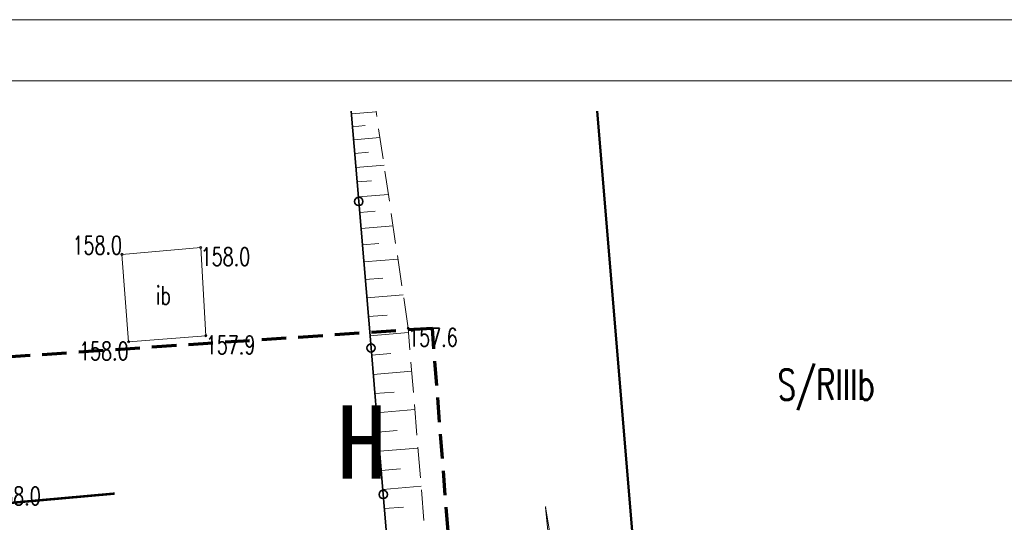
# Model space of a CAD drawing. Header units: metres. Extents: x 7493319 to 7493540, y 5986548 to 5986696.
# Tile 28 of 30: x 7493399 to 7493439, y 5986676 to 5986696. Entities that reach past the tile are written whole.
import ezdxf
from ezdxf.enums import TextEntityAlignment as Align

# ---------------------------------------------------------------- set-up
doc = ezdxf.new("R2010")
doc.units = ezdxf.units.M
doc.header["$MEASUREMENT"] = 0
for name, pattern in [('1', [0]), ('1_1', [0]), ('1_OTDI', [0]), ('1_OTRK', [1.75, 1.25, -0.5]), ('1_OTRKG', [1.75, 1.25, -0.5]), ('2', [1.5, 1, -0.5]), ('GDE', [0]), ('HIDDEN2', [4.7625, 3.175, -1.5875])]:
    doc.linetypes.add(name, pattern=pattern)
doc.layers.get('0').update_dxf_attribs({"color": 250, "linetype": 'CONTINUOUS', "lineweight": 100})
for name, color, linetype, lineweight in [('_k_opis', 1, 'CONTINUOUS', 13), ('_k_tabela', 7, 'CONTINUOUS', 13), ('_k_widok', 7, 'CONTINUOUS', 18), ('_k_zarys', 7, 'HIDDEN2', 20), ('_k_ściany', 7, 'CONTINUOUS', 35), ('DZIALKI_L_1', 2, '1', 50), ('EDZPD_L_0', 7, '1', 18), ('EKLTK_T_0', 3, 'CONTINUOUS', 25), ('OTD_E_T_7', 7, 'CONTINUOUS', 0), ('OTD_L_14', 7, '1_OTDI', 18), ('OTO_L_0', 7, 'CONTINUOUS', 35), ('OTR_L_1', 7, '1_OTRK', 18), ('OTR_T_1', 7, 'CONTINUOUS', 18)]:
    doc.layers.add(name, color=color, linetype=linetype, lineweight=lineweight)
doc.layers.add('ZASIEG_L_0', color=7, linetype='2', lineweight=70, true_color=0x2cd341)
doc.styles.add('GENERATED_STYLE_1', font='msgothic.ttc')
doc.styles.get("Standard").update_dxf_attribs({"font": 'Simplex.SHX', "width": 0.75})

# ---------------------------------------------------------------- blocks, each defined once
blk = doc.blocks.new('2_OTRN')
at = {"linetype": 'Continuous'}
blk.add_circle((0, 0), 0.045, dxfattribs=at)
blk = doc.blocks.new('PZ')
at = {"layer": '_k_zarys', "ltscale": 0.25, "const_width": 0.1}
blk.add_lwpolyline([(-5, 10), (-10, 10, 0.414196), (-20, 0.001), (-20, -8, 0.414218), (-10, -18), (-4.951, -18)], format="xyb", dxfattribs=at)
blk = doc.blocks.new('dz_89')
at = {"layer": '_k_opis', "color": 6, "insert": (66.513, 48.397), "char_height": 3, "attachment_point": 1, "rotation": 357.8731, "style": 'GENERATED_STYLE_1'}
blk.add_mtext_dynamic_manual_height_columns('{\\fMS Gothic|b1|i0|c238|p49;H}', width=3.91767, gutter_width=12.5, heights=[0], dxfattribs=at)
at = {"layer": '_k_widok', "rotation": 2.995343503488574}
blk.add_blockref('PZ', (62.812, 35.405), dxfattribs=at)

msp = doc.modelspace()

# ---------------------------------------------------------------- linework, layer by layer
at = {"layer": 'OTD_L_14', "linetype": '1_OTDI'}
for p, q in [((7493405.944, 5986687.119), (7493402.724, 5986686.839)), ((7493402.724, 5986686.839), (7493402.994, 5986683.259)), ((7493406.154, 5986683.509), (7493405.944, 5986687.119)), ((7493402.994, 5986683.259), (7493406.154, 5986683.509))]:
    msp.add_line(p, q, dxfattribs=at)
at = {"layer": 'OTO_L_0'}
for p, q in [((7493412.414, 5986689.004), (7493412.106, 5986692.699)), ((7493412.913, 5986683.009), (7493412.414, 5986689.004))]:
    msp.add_line(p, q, dxfattribs=at)
for centre in [(7493412.414, 5986689.004), (7493412.913, 5986683.009)]:
    msp.add_circle(centre, 0.17, dxfattribs=at)
at = {"layer": 'OTR_L_1', "linetype": '1_1'}
for p, q in [((7493412.116, 5986692.585), (7493413.124, 5986692.669)), ((7493412.159, 5986692.064), (7493412.68, 5986692.108)), ((7493412.204, 5986691.526), (7493413.28, 5986691.616)), ((7493412.25, 5986690.97), (7493412.806, 5986691.017)), ((7493412.298, 5986690.396), (7493413.446, 5986690.492)), ((7493412.347, 5986689.803), (7493412.94, 5986689.852)), ((7493412.398, 5986689.19), (7493413.624, 5986689.292)), ((7493412.451, 5986688.557), (7493413.084, 5986688.61)), ((7493412.505, 5986687.903), (7493413.814, 5986688.012)), ((7493412.562, 5986687.227), (7493413.237, 5986687.284)), ((7493412.62, 5986686.529), (7493414.016, 5986686.646)), ((7493412.68, 5986685.808), (7493413.401, 5986685.868)), ((7493412.742, 5986685.063), (7493414.232, 5986685.187)), ((7493412.806, 5986684.293), (7493413.576, 5986684.357)), ((7493412.872, 5986683.505), (7493414.449, 5986683.636)), ((7493412.937, 5986682.716), (7493413.726, 5986682.782)), ((7493413.003, 5986681.929), (7493414.578, 5986682.06))]:
    msp.add_line(p, q, dxfattribs=at)
at = {"layer": 'OTR_L_1', "linetype": '1_OTRK'}
msp.add_line((7493414.434, 5986683.819), (7493413.119, 5986692.699), dxfattribs=at)

# ---------------------------------------------------------------- block references
at = {"layer": '_k_ściany', "rotation": 2.126854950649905}
msp.add_blockref('dz_89', (7493346.843, 5986629.826), dxfattribs=at)
at = {"layer": 'OTR_T_1'}
for p in [(7493402.724, 5986686.839), (7493405.944, 5986687.119), (7493406.154, 5986683.509), (7493414.434, 5986683.819), (7493402.994, 5986683.259)]:
    msp.add_blockref('2_OTRN', p, dxfattribs=at)

# ---------------------------------------------------------------- texts
at = {"layer": 'EKLTK_T_0', "width": 0.7}
msp.add_text('S/RIIIb', height=1.25, dxfattribs=at).set_placement((7493429.55, 5986682.131), align=Align.TOP_LEFT)
at = {"layer": 'OTD_E_T_7', "lineweight": 9, "width": 0.7}
msp.add_text('ib', height=0.75, dxfattribs=at).set_placement((7493404.423, 5986685.177), align=Align.MIDDLE)
at = {"layer": 'OTR_T_1', "lineweight": 9, "width": 0.7}
msp.add_text('158.0', height=0.75, dxfattribs=at).set_placement((7493402.724, 5986686.839), align=Align.RIGHT)
for s, p in [('158.0', (7493405.944, 5986687.119)), ('157.6', (7493414.434, 5986683.819)), ('157.9', (7493406.154, 5986683.509))]:
    msp.add_text(s, height=0.75, dxfattribs=at).set_placement(p, align=Align.TOP_LEFT)
msp.add_text('158.0', height=0.75, dxfattribs=at).set_placement((7493402.994, 5986683.259), align=Align.TOP_RIGHT)

# ---------------------------------------------------------------- next in the draw order: linework, layer by layer
at = {"layer": '_k_tabela'}
msp.add_lwpolyline([(7493319.398, 5986696.442), (7493319.398, 5986547.942), (7493529.398, 5986547.942), (7493529.398, 5986696.442), (7493319.398, 5986696.442)], dxfattribs=at)
msp.add_lwpolyline([(7493326.898, 5986693.942), (7493326.898, 5986550.442), (7493526.898, 5986550.442), (7493526.898, 5986693.942)], close=True, dxfattribs=at)
at = {"layer": 'DZIALKI_L_1', "linetype": '1'}
msp.add_line((7493428.844, 5986612.319), (7493422.166, 5986692.699), dxfattribs=at)
at = {"layer": 'EDZPD_L_0', "linetype": 'GDE', "lineweight": 18}
msp.add_line((7493428.844, 5986612.319), (7493422.166, 5986692.699), dxfattribs=at)
at = {"layer": 'OTO_L_0'}
for p, q in [((7493413.412, 5986677.014), (7493412.913, 5986683.009)), ((7493414.034, 5986669.539), (7493413.412, 5986677.014))]:
    msp.add_line(p, q, dxfattribs=at)
msp.add_circle((7493413.412, 5986677.014), 0.17, dxfattribs=at)
at = {"layer": 'OTR_L_1', "linetype": '1_OTRKG'}
for p, q in [((7493412.106, 5986692.699), (7493414.034, 5986669.539)), ((7493423.414, 5986656.379), (7493420.054, 5986676.499))]:
    msp.add_line(p, q, dxfattribs=at)
at = {"layer": 'OTR_L_1', "linetype": '1_OTRK'}
for p, q in [((7493415.644, 5986668.979), (7493414.434, 5986683.819)), ((7493420.054, 5986676.499), (7493421.124, 5986664.959))]:
    msp.add_line(p, q, dxfattribs=at)
at = {"layer": 'OTR_L_1', "linetype": '1_1'}
for p, q in [((7493413.068, 5986681.142), (7493413.855, 5986681.207)), ((7493413.134, 5986680.356), (7493414.706, 5986680.487)), ((7493413.199, 5986679.57), (7493413.985, 5986679.636)), ((7493413.265, 5986678.785), (7493414.834, 5986678.916)), ((7493413.33, 5986678.001), (7493414.114, 5986678.066)), ((7493413.395, 5986677.218), (7493414.962, 5986677.348)), ((7493413.46, 5986676.435), (7493414.243, 5986676.5)), ((7493420.124, 5986676.083), (7493420.094, 5986676.077))]:
    msp.add_line(p, q, dxfattribs=at)
msp.add_point((7493420.054, 5986676.499), dxfattribs=at)
at = {"layer": 'ZASIEG_L_0', "linetype": '2'}
for p, q in [((7493415.426, 5986683.813), (7493333.579, 5986678.285)), ((7493423.404, 5986579.774), (7493415.426, 5986683.813))]:
    msp.add_line(p, q, dxfattribs=at)

# ---------------------------------------------------------------- next in the draw order: texts
at = {"layer": 'OTR_T_1', "lineweight": 9, "width": 0.7}
msp.add_text('158.0', height=0.75, dxfattribs=at).set_placement((7493397.374, 5986677.329), align=Align.TOP_LEFT)

doc.saveas('drawing.dxf')
